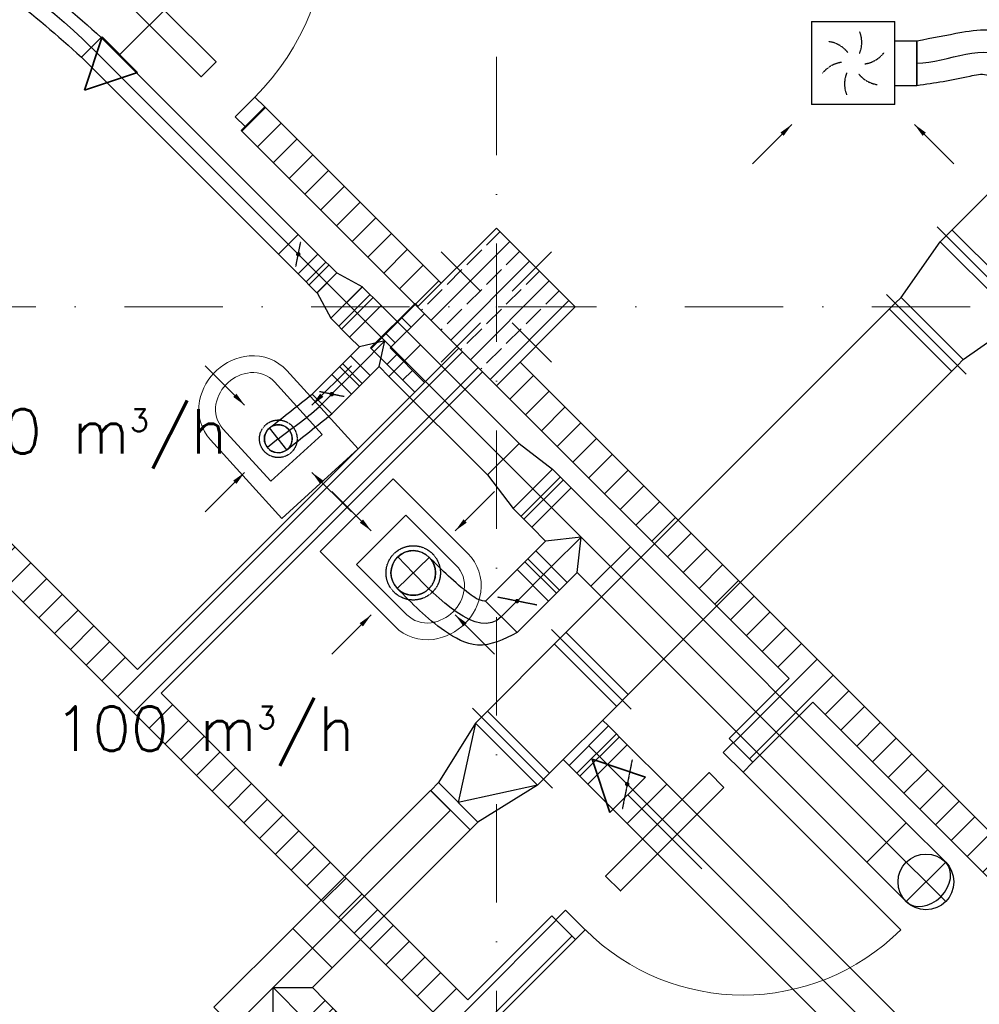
# Model space of a CAD drawing. Header units: millimetres. Extents: x -4612887 to -4536833, y -5457376 to -5415716.
# Tile 119 of 144: x -4588786 to -4585343, y -5427416 to -5423883. Entities that reach past the tile are written whole.
import ezdxf

# ---------------------------------------------------------------- set-up
doc = ezdxf.new("R2010")
doc.units = ezdxf.units.MM
doc.header["$MEASUREMENT"] = 0
doc.linetypes.add('DASHED', pattern=[0.75, 0.5, -0.25])
doc.linetypes.add('Kropki i Kreski', pattern=[670.277762, 352.777767, -176.388884, 0, -141.111112])
doc.layers.get('0').update_dxf_attribs({"color": 8, "lineweight": 18})
for name, color, linetype, lineweight in [('FLUID-N3', 7, 'Continuous', 30), ('FLUID-W3', 7, 'Continuous', 30), ('FLUID-W3-160-ARRGR', 7, 'Continuous', 25), ('FLUID-WT2', 7, 'Continuous', 30), ('FLUID-WT2-160-ARRGR', 7, 'Continuous', 25), ('is_wnt_kratki_kontaktowe', 160, 'Continuous', 35), ('Osie', 8, 'Continuous', 18), ('Slupy', 8, 'Continuous', 18), ('TECHNOLOGIA', 8, 'Continuous', 18), ('Ściany obudowa', 8, 'Continuous', 18), ('Ściany wewnętrzne', 7, 'Continuous', 18)]:
    doc.layers.add(name, color=color, linetype=linetype, lineweight=lineweight)
for name, color, linetype in [('FLUID-N3-SYM', 7, 'Continuous'), ('FLUID-W3-SYM', 7, 'Continuous'), ('FLUID-WT2-SYM', 7, 'Continuous')]:
    doc.layers.add(name, color=color, linetype=linetype)
doc.styles.add('FDBES', font='simplex.shx')
doc.linetypes.add('ZIGZAG', pattern='A,0.0001,-0.2,[131,ltypeshp.shx,S=0.2,R=0,X=-0.2,Y=0],-0.4,[131,ltypeshp.shx,S=0.2,R=180,X=0.2,Y=0],-0.2', length=0.8001)
doc.dimstyles.new('FDBES', dxfattribs={"dimscale": 50, "dimtxt": 4, "dimasz": 2.5, "dimexe": 0.8, "dimexo": 2, "dimgap": 1, "dimtad": 1, "dimdsep": 46, "dimtxsty": 'FDBES', "dimcen": 2.5, "dimclrd": 4, "dimclre": 5, "dimadec": 0, "dimazin": 0, "dimtfac": 1, "dimtmove": 0, "dimatfit": 3, "dimfxl": 1, "dimarcsym": 0})
pattern_1 = [(45, (-4559356.9, -5416807.61), (-56.56854, 56.56854), [])]
pattern_2 = [(45, (-4559356.9, -5416807.61), (-56.56854, 56.56854), []), (135, (-4559356.9, -5416807.61), (56.56854, 56.56854), [])]

# ---------------------------------------------------------------- blocks, each defined once
blk = doc.blocks.new('*U724')
at = {"color": 0, "linetype": 'ByBlock', "lineweight": -2}
for p, q in [((-50, 50), (50, 80)), ((-50, -50), (50, -80))]:
    blk.add_line(p, q, dxfattribs=at)
at = {"color": 202, "linetype": 'Continuous', "lineweight": -2}
for p, q in [((50, 80), (50, -80)), ((-50, -50), (-50, 50))]:
    blk.add_line(p, q, dxfattribs=at)
at = {"layer": 'FLUID-WT2-SYM', "color": 7, "linetype": 'Continuous'}
blk.add_line((-50, 0), (50, 0), dxfattribs=at)
blk = doc.blocks.new('*U725')
at = {"color": 202, "linetype": 'Continuous', "lineweight": -2}
for p, q in [((-50, 125), (50, 125)), ((-100, -80), (-100, 80)), ((100, 80), (100, -80))]:
    blk.add_line(p, q, dxfattribs=at)
at = {"color": 0, "linetype": 'ByBlock', "lineweight": -2}
for p, q in [((-50, 125), (-50, 80)), ((50, 80), (50, 125)), ((-50, 80), (-100, 80)), ((100, 80), (50, 80)), ((100, -80), (-100, -80))]:
    blk.add_line(p, q, dxfattribs=at)
at = {"color": 7, "linetype": 'Continuous'}
for p, q in [((-50, 80), (0, 0)), ((0, 0), (50, 80))]:
    blk.add_line(p, q, dxfattribs=at)
at = {"layer": 'FLUID-WT2-SYM', "color": 7, "linetype": 'Continuous'}
for p, q in [((0, 0), (0, 125)), ((-100, 0), (100, 0))]:
    blk.add_line(p, q, dxfattribs=at)
blk = doc.blocks.new('*U726')
at = {"color": 202, "linetype": 'Continuous', "lineweight": -2}
for p, q in [((-47.5, -80), (-47.5, 80)), ((47.5, 80), (47.5, -80))]:
    blk.add_line(p, q, dxfattribs=at)
at = {"color": 0, "linetype": 'ByBlock', "lineweight": -2}
for p, q in [((-47.5, 80), (47.5, 80)), ((-47.5, -80), (47.5, -80))]:
    blk.add_line(p, q, dxfattribs=at)
at = {"color": 7, "linetype": 'Continuous'}
for p, q in [((-7.5, 80), (-7.5, -80)), ((7.5, 80), (7.5, -80))]:
    blk.add_line(p, q, dxfattribs=at)
at = {"layer": 'FLUID-WT2-SYM', "color": 7, "linetype": 'Continuous'}
blk.add_line((-47.5, 0), (47.5, 0), dxfattribs=at)
blk = doc.blocks.new('*U727')
at = {"color": 202, "linetype": 'Continuous', "lineweight": -2}
for p, q in [((-250, -80), (-250, 80)), ((250, 80), (250, -80))]:
    blk.add_line(p, q, dxfattribs=at)
at = {"color": 0, "linetype": 'ByBlock', "lineweight": -2}
for p, q in [((-250, 80), (250, 80)), ((-250, -80), (250, -80))]:
    blk.add_line(p, q, dxfattribs=at)
at = {"layer": 'FLUID-WT2-SYM', "color": 7, "linetype": 'Continuous'}
blk.add_line((-250, 0), (250, 0), dxfattribs=at)
blk = doc.blocks.new('*U728')
at = {"color": 202, "linetype": 'Continuous', "lineweight": -2}
for p, q in [((-50, -50), (-50, 50)), ((50, 50), (50, -50))]:
    blk.add_line(p, q, dxfattribs=at)
at = {"color": 0, "linetype": 'ByBlock', "lineweight": -2}
for p, q in [((-50, 50), (50, 50)), ((-50, -50), (50, -50))]:
    blk.add_line(p, q, dxfattribs=at)
at = {"color": 7, "linetype": 'DASHED'}
blk.add_line((-25, 37.5), (25, -37.5), dxfattribs=at)
at = {"color": 7, "linetype": 'Continuous'}
blk.add_lwpolyline([(-4, 0, 8, 8, 1), (4, 0, 8, 8, 1)], format="xyseb", close=True, dxfattribs=at)
at = {"layer": 'FLUID-WT2-SYM', "color": 7, "linetype": 'Continuous'}
blk.add_line((-50, 0), (50, 0), dxfattribs=at)
blk = doc.blocks.new('*U729')
at = {"color": 202, "linetype": 'Continuous', "lineweight": -2}
for p, q in [((-47.5, -50), (-47.5, 50)), ((47.5, 50), (47.5, -50))]:
    blk.add_line(p, q, dxfattribs=at)
at = {"color": 0, "linetype": 'ByBlock', "lineweight": -2}
for p, q in [((-47.5, 50), (47.5, 50)), ((-47.5, -50), (47.5, -50))]:
    blk.add_line(p, q, dxfattribs=at)
at = {"color": 7, "linetype": 'Continuous'}
for p, q in [((-7.5, 50), (-7.5, -50)), ((7.5, 50), (7.5, -50))]:
    blk.add_line(p, q, dxfattribs=at)
at = {"layer": 'FLUID-WT2-SYM', "color": 7, "linetype": 'Continuous'}
blk.add_line((-47.5, 0), (47.5, 0), dxfattribs=at)
blk = doc.blocks.new('*U730')
at = {"color": 7, "linetype": 'DASHED'}
blk.add_circle((0, 0), 67.5, dxfattribs=at)
at = {"color": 0, "linetype": 'ByBlock', "lineweight": -2}
blk.add_circle((0, 0), 50, dxfattribs=at)
blk = doc.blocks.new('*U731')
at = {"color": 202, "linetype": 'Continuous', "lineweight": -2}
for p, q in [((-80, 150), (80, 150)), ((-150, -100), (-150, 100)), ((150, 100), (150, -100))]:
    blk.add_line(p, q, dxfattribs=at)
at = {"color": 0, "linetype": 'ByBlock', "lineweight": -2}
for p, q in [((-80, 150), (-80, 100)), ((80, 100), (80, 150)), ((-80, 100), (-150, 100)), ((150, 100), (80, 100)), ((150, -100), (-150, -100))]:
    blk.add_line(p, q, dxfattribs=at)
at = {"color": 7, "linetype": 'Continuous'}
for p, q in [((-80, 100), (0, 0)), ((0, 0), (80, 100))]:
    blk.add_line(p, q, dxfattribs=at)
at = {"layer": 'FLUID-WT2-SYM', "color": 7, "linetype": 'Continuous'}
for p, q in [((0, 0), (0, 150)), ((-150, 0), (150, 0))]:
    blk.add_line(p, q, dxfattribs=at)
blk = doc.blocks.new('*U732')
at = {"color": 7, "linetype": 'DASHED'}
blk.add_circle((0, 0), 97.5, dxfattribs=at)
at = {"color": 0, "linetype": 'ByBlock', "lineweight": -2}
blk.add_circle((0, 0), 80, dxfattribs=at)
blk = doc.blocks.new('*U733')
at = {"color": 202, "linetype": 'Continuous', "lineweight": -2}
for p, q in [((-80, -80), (-80, 80)), ((80, 80), (80, -80))]:
    blk.add_line(p, q, dxfattribs=at)
at = {"color": 0, "linetype": 'ByBlock', "lineweight": -2}
for p, q in [((-80, 80), (80, 80)), ((-80, -80), (80, -80))]:
    blk.add_line(p, q, dxfattribs=at)
at = {"color": 7, "linetype": 'DASHED'}
blk.add_line((-40, 60), (40, -60), dxfattribs=at)
at = {"color": 7, "linetype": 'Continuous'}
blk.add_lwpolyline([(-4, 0, 8, 8, 1), (4, 0, 8, 8, 1)], format="xyseb", close=True, dxfattribs=at)
at = {"layer": 'FLUID-WT2-SYM', "color": 7, "linetype": 'Continuous'}
blk.add_line((-80, 0), (80, 0), dxfattribs=at)
blk = doc.blocks.new('*U734')
at = {"color": 202, "linetype": 'Continuous', "lineweight": -2}
for p, q in [((-47.5, -80), (-47.5, 80)), ((47.5, 80), (47.5, -80))]:
    blk.add_line(p, q, dxfattribs=at)
at = {"color": 0, "linetype": 'ByBlock', "lineweight": -2}
for p, q in [((-47.5, 80), (47.5, 80)), ((-47.5, -80), (47.5, -80))]:
    blk.add_line(p, q, dxfattribs=at)
at = {"color": 7, "linetype": 'Continuous'}
for p, q in [((-7.5, 80), (-7.5, -80)), ((7.5, 80), (7.5, -80))]:
    blk.add_line(p, q, dxfattribs=at)
at = {"layer": 'FLUID-WT2-SYM', "color": 7, "linetype": 'Continuous'}
blk.add_line((-47.5, 0), (47.5, 0), dxfattribs=at)
blk = doc.blocks.new('*U735')
at = {"color": 0, "linetype": 'ByBlock', "lineweight": -2}
for p, q in [((-75, 80), (75, 100)), ((-75, -80), (75, -100))]:
    blk.add_line(p, q, dxfattribs=at)
at = {"color": 202, "linetype": 'Continuous', "lineweight": -2}
for p, q in [((-75, -80), (-75, 80)), ((75, 100), (75, -100))]:
    blk.add_line(p, q, dxfattribs=at)
at = {"layer": 'FLUID-WT2-SYM', "color": 7, "linetype": 'Continuous'}
blk.add_line((-75, 0), (75, 0), dxfattribs=at)
blk = doc.blocks.new('*U736')
at = {"color": 202, "linetype": 'Continuous', "lineweight": -2}
for p, q in [((-47.5, -100), (-47.5, 100)), ((47.5, 100), (47.5, -100))]:
    blk.add_line(p, q, dxfattribs=at)
at = {"color": 0, "linetype": 'ByBlock', "lineweight": -2}
for p, q in [((-47.5, 100), (47.5, 100)), ((-47.5, -100), (47.5, -100))]:
    blk.add_line(p, q, dxfattribs=at)
at = {"color": 7, "linetype": 'Continuous'}
for p, q in [((-7.5, 100), (-7.5, -100)), ((7.5, 100), (7.5, -100))]:
    blk.add_line(p, q, dxfattribs=at)
at = {"layer": 'FLUID-WT2-SYM', "color": 7, "linetype": 'Continuous'}
blk.add_line((-47.5, 0), (47.5, 0), dxfattribs=at)
blk = doc.blocks.new('*U737')
at = {"color": 202, "linetype": 'Continuous', "lineweight": -2}
for p, q in [((-700, -100), (-700, 100)), ((700, 100), (700, -100))]:
    blk.add_line(p, q, dxfattribs=at)
at = {"color": 0, "linetype": 'ByBlock', "lineweight": -2}
for p, q in [((-700, 100), (700, 100)), ((-700, -100), (700, -100))]:
    blk.add_line(p, q, dxfattribs=at)
at = {"layer": 'FLUID-WT2-SYM', "color": 7, "linetype": 'Continuous'}
blk.add_line((-700, 0), (700, 0), dxfattribs=at)
blk = doc.blocks.new('*U738')
at = {"color": 202, "linetype": 'Continuous', "lineweight": -2}
blk.add_line((-150, -100), (-150, 100), dxfattribs=at)
at = {"color": 0, "linetype": 'ByBlock', "lineweight": -2}
for p, q in [((50, 100), (-150, 100)), ((50, -100), (-150, -100))]:
    blk.add_line(p, q, dxfattribs=at)
blk.add_circle((50, 0), 100, dxfattribs=at)
at = {"color": 7, "linetype": 'Continuous'}
blk.add_ellipse((50, 0), major_axis=(0, 100), ratio=0.75, start_param=3.141593, end_param=6.283185, dxfattribs=at)
at = {"layer": 'FLUID-WT2-SYM', "color": 7, "linetype": 'Continuous'}
for p, q in [((50, -100), (50, 100)), ((-150, 0), (150, 0))]:
    blk.add_line(p, q, dxfattribs=at)
blk = doc.blocks.new('*U739')
at = {"color": 202, "linetype": 'Continuous', "lineweight": -2}
blk.add_line((-35.4, 35.4), (35.4, -35.4), dxfattribs=at)
at = {"color": 0, "lineweight": -2}
blk.add_arc((-156.5, -124.7), 50, 128.5487, 308.5487, dxfattribs=at)
at = {"color": 7, "linetype": 'DASHED', "lineweight": -2}
blk.add_arc((-156.5, -124.7), 50, 308.5487, 128.5487, dxfattribs=at)
at = {"color": 202, "linetype": 'ZIGZAG', "lineweight": -2, "ltscale": 50}
for points in [[(-187.7, -85.6), (-35.4, 35.4)], [(-125.4, -163.8), (35.4, -35.4)]]:
    blk.add_spline(points, degree=3, dxfattribs=at)
at = {"layer": 'FLUID-WT2-SYM', "color": 7, "linetype": 'Continuous'}
for p, q in [((-125.4, -163.8), (-187.7, -85.6)), ((-156.5, -124.7), (-195.6, -155.9))]:
    blk.add_line(p, q, dxfattribs=at)
at = {"layer": 'FLUID-WT2-SYM', "color": 7, "linetype": 'Continuous', "start_tangent": (0.782078, 0.62318), "end_tangent": (0.707107, 0.707107)}
blk.add_spline([(-156.5, -124.7), (0, 0)], degree=3, dxfattribs=at)
blk = doc.blocks.new('*U600')
at = {"color": 0, "linetype": 'ByBlock', "lineweight": -2}
for p, q in [((-149, -149), (-149, 149)), ((149, 149), (-149, 149)), ((149, 149), (149, -149)), ((-149, -149), (149, -149)), ((-80, -149), (-80, -229)), ((80, -149), (80, -229))]:
    blk.add_line(p, q, dxfattribs=at)
at = {"color": 22, "linetype": 'Continuous', "lineweight": -2}
blk.add_line((80, -229), (-80, -229), dxfattribs=at)
at = {"color": 7, "linetype": 'DASHED'}
for centre, start, end in [((-101.8, 27.3), 8.1986, 51.8014), ((-27.3, 101.8), 308.1986, 351.8014), ((-74.5, -74.5), 68.1986, 111.8014), ((27.3, -101.8), 128.1986, 171.8014), ((74.5, 74.5), 248.1986, 291.8014), ((101.8, -27.3), 188.1986, 231.8014)]:
    blk.add_arc(centre, 105.4, start, end, dxfattribs=at)
blk = doc.blocks.new('*U525')
at = {"color": 22, "linetype": 'Continuous', "lineweight": -2}
for p, q in [((-350, -100), (-350, 100)), ((350, 100), (350, -100))]:
    blk.add_line(p, q, dxfattribs=at)
at = {"color": 0, "linetype": 'ByBlock', "lineweight": -2}
for p, q in [((-350, 100), (350, 100)), ((-350, -100), (350, -100))]:
    blk.add_line(p, q, dxfattribs=at)
at = {"layer": 'FLUID-W3-SYM', "color": 7, "linetype": 'Continuous'}
blk.add_line((-350, 0), (350, 0), dxfattribs=at)
blk = doc.blocks.new('*U520')
at = {"color": 22, "linetype": 'Continuous', "lineweight": -2}
for p, q in [((-100, 165), (100, 165)), ((-200, -100), (-200, 100)), ((200, 100), (200, -100))]:
    blk.add_line(p, q, dxfattribs=at)
at = {"color": 0, "linetype": 'ByBlock', "lineweight": -2}
for p, q in [((-100, 100), (-100, 165)), ((100, 165), (100, 100)), ((-200, 100), (-100, 100)), ((100, 100), (200, 100)), ((-200, -100), (200, -100))]:
    blk.add_line(p, q, dxfattribs=at)
at = {"color": 7, "linetype": 'Continuous'}
for p, q in [((0, 0), (-100, 100)), ((100, 100), (0, 0))]:
    blk.add_line(p, q, dxfattribs=at)
at = {"layer": 'FLUID-W3-SYM', "color": 7, "linetype": 'Continuous'}
for p, q in [((0, 0), (0, 165)), ((-200, 0), (200, 0))]:
    blk.add_line(p, q, dxfattribs=at)
blk = doc.blocks.new('*U521')
at = {"color": 22, "linetype": 'Continuous', "lineweight": -2}
for p, q in [((-47.5, -100), (-47.5, 100)), ((47.5, 100), (47.5, -100))]:
    blk.add_line(p, q, dxfattribs=at)
at = {"color": 0, "linetype": 'ByBlock', "lineweight": -2}
for p, q in [((-47.5, 100), (47.5, 100)), ((-47.5, -100), (47.5, -100))]:
    blk.add_line(p, q, dxfattribs=at)
at = {"color": 7, "linetype": 'Continuous'}
for p, q in [((-7.5, 100), (-7.5, -100)), ((7.5, 100), (7.5, -100))]:
    blk.add_line(p, q, dxfattribs=at)
at = {"layer": 'FLUID-W3-SYM', "color": 7, "linetype": 'Continuous'}
blk.add_line((-47.5, 0), (47.5, 0), dxfattribs=at)
blk = doc.blocks.new('*U526')
at = {"color": 22, "linetype": 'Continuous', "lineweight": -2}
for p, q in [((-157.5, -202.5), (-157.5, 202.5)), ((157.5, 100), (157.5, -100))]:
    blk.add_line(p, q, dxfattribs=at)
at = {"color": 0, "linetype": 'ByBlock', "lineweight": -2}
for p, q in [((-157.5, 157.5), (-127.5, 157.5)), ((-127.5, 157.5), (117.5, 100)), ((117.5, 100), (157.5, 100)), ((-127.5, -157.5), (117.5, -100)), ((117.5, -100), (157.5, -100)), ((-157.5, -157.5), (-127.5, -157.5))]:
    blk.add_line(p, q, dxfattribs=at)
at = {"color": 7, "linetype": 'Continuous'}
for p, q in [((-127.5, -157.5), (-127.5, 157.5)), ((-127.5, 157.5), (117.5, 0)), ((117.5, 100), (117.5, -100)), ((-127.5, -157.5), (117.5, 0))]:
    blk.add_line(p, q, dxfattribs=at)
blk = doc.blocks.new('*U527')
at = {"color": 22, "linetype": 'Continuous', "lineweight": -2}
for p, q in [((-200, -202.5), (-200, 202.5)), ((200, 202.5), (200, -202.5)), ((100, -187.5), (-100, -187.5))]:
    blk.add_line(p, q, dxfattribs=at)
at = {"color": 0, "linetype": 'ByBlock', "lineweight": -2}
for p, q in [((-200, 157.5), (200, 157.5)), ((-200, -157.5), (200, -157.5)), ((-100, -187.5), (-100, -157.5)), ((100, -157.5), (100, -187.5))]:
    blk.add_line(p, q, dxfattribs=at)
at = {"color": 7, "linetype": 'Continuous'}
for p, q in [((-170, -157.5), (-170, 157.5)), ((170, 157.5), (170, -157.5))]:
    blk.add_line(p, q, dxfattribs=at)
blk = doc.blocks.new('*U529')
at = {"color": 22, "linetype": 'Continuous', "lineweight": -2}
for p, q in [((-100, -100), (-100, 100)), ((100, 100), (100, -100))]:
    blk.add_line(p, q, dxfattribs=at)
at = {"color": 0, "linetype": 'ByBlock', "lineweight": -2}
for p, q in [((-100, 100), (100, 100)), ((-100, -100), (100, -100))]:
    blk.add_line(p, q, dxfattribs=at)
at = {"color": 7, "linetype": 'DASHED'}
blk.add_line((-50, 75), (50, -75), dxfattribs=at)
at = {"color": 7, "linetype": 'Continuous'}
blk.add_lwpolyline([(-4, 0, 8, 8, 1), (4, 0, 8, 8, 1)], format="xyseb", close=True, dxfattribs=at)
at = {"layer": 'FLUID-W3-SYM', "color": 7, "linetype": 'Continuous'}
blk.add_line((-100, 0), (100, 0), dxfattribs=at)
blk = doc.blocks.new('*U528')
at = {"color": 22, "linetype": 'Continuous', "lineweight": -2}
for p, q in [((-47.5, -100), (-47.5, 100)), ((47.5, 100), (47.5, -100))]:
    blk.add_line(p, q, dxfattribs=at)
at = {"color": 0, "linetype": 'ByBlock', "lineweight": -2}
for p, q in [((-47.5, 100), (47.5, 100)), ((-47.5, -100), (47.5, -100))]:
    blk.add_line(p, q, dxfattribs=at)
at = {"color": 7, "linetype": 'Continuous'}
for p, q in [((-7.5, 100), (-7.5, -100)), ((7.5, 100), (7.5, -100))]:
    blk.add_line(p, q, dxfattribs=at)
at = {"layer": 'FLUID-W3-SYM', "color": 7, "linetype": 'Continuous'}
blk.add_line((-47.5, 0), (47.5, 0), dxfattribs=at)
blk = doc.blocks.new('*U530')
at = {"color": 22, "linetype": 'Continuous', "lineweight": -2}
blk.add_line((-2450, -100), (-2450, 100), dxfattribs=at)
at = {"color": 0, "linetype": 'ByBlock', "lineweight": -2}
for p, q in [((-2450, 100), (2450, 100)), ((-2450, -100), (2450, -100))]:
    blk.add_line(p, q, dxfattribs=at)
at = {"layer": 'FLUID-W3-SYM', "color": 7, "linetype": 'Continuous'}
blk.add_line((-2450, 0), (2450, 0), dxfattribs=at)
blk = doc.blocks.new('*U541')
at = {"color": 22, "linetype": 'Continuous', "lineweight": -2}
for p, q in [((-850, -202.5), (-850, 202.5)), ((850, 202.5), (850, -202.5))]:
    blk.add_line(p, q, dxfattribs=at)
at = {"color": 0, "linetype": 'ByBlock', "lineweight": -2}
for p, q in [((-850, 157.5), (850, 157.5)), ((-850, -157.5), (850, -157.5))]:
    blk.add_line(p, q, dxfattribs=at)
at = {"color": 7, "linetype": 'Continuous'}
for p, q in [((-820, -157.5), (-820, 157.5)), ((820, 157.5), (820, -157.5))]:
    blk.add_line(p, q, dxfattribs=at)
blk = doc.blocks.new('*U542')
at = {"color": 22, "linetype": 'Continuous', "lineweight": -2}
for p, q in [((150, 245), (150, -245)), ((-150, -202.5), (-150, 202.5))]:
    blk.add_line(p, q, dxfattribs=at)
at = {"color": 0, "linetype": 'ByBlock', "lineweight": -2}
for p, q in [((-120, 157.5), (120, 200)), ((120, 200), (150, 200)), ((-120, 157.5), (-150, 157.5)), ((-120, -157.5), (-150, -157.5)), ((-120, -157.5), (120, -200)), ((120, -200), (150, -200))]:
    blk.add_line(p, q, dxfattribs=at)
at = {"color": 7, "linetype": 'Continuous'}
for p, q in [((120, 200), (120, -200)), ((-120, -157.5), (-120, 157.5))]:
    blk.add_line(p, q, dxfattribs=at)
blk = doc.blocks.new('*U543')
at = {"color": 22, "linetype": 'Continuous', "lineweight": -2}
for p, q in [((-200, -245), (-200, 245)), ((200, 245), (200, -245)), ((80, -230), (-80, -230))]:
    blk.add_line(p, q, dxfattribs=at)
at = {"color": 0, "linetype": 'ByBlock', "lineweight": -2}
for p, q in [((-200, 200), (200, 200)), ((-200, -200), (200, -200)), ((-80, -230), (-80, -200)), ((80, -200), (80, -230))]:
    blk.add_line(p, q, dxfattribs=at)
at = {"color": 7, "linetype": 'Continuous'}
for p, q in [((-170, -200), (-170, 200)), ((170, 200), (170, -200))]:
    blk.add_line(p, q, dxfattribs=at)
blk = doc.blocks.new('*U740')
at = {"color": 202, "linetype": 'Continuous', "lineweight": -2}
blk.add_line((259.3, -101.3), (372.5, -214.4), dxfattribs=at)
at = {"color": 0, "linetype": 'ByBlock', "lineweight": -2}
blk.add_arc((0, 0), 80, 43.9848, 223.9848, dxfattribs=at)
at = {"color": 7, "linetype": 'DASHED', "lineweight": -2}
blk.add_arc((0, 0), 80, 223.9848, 43.9848, dxfattribs=at)
at = {"color": 202, "linetype": 'ZIGZAG', "lineweight": -2, "ltscale": 50}
for points in [[(259.3, -101.3), (255.4, -101.2), (202.1, -75.5), (57.6, 55.6)], [(372.5, -214.4), (230.5, -259.2), (112.7, -208.3), (-57.6, -55.6)]]:
    blk.add_spline(points, degree=3, dxfattribs=at)
at = {"layer": 'FLUID-WT2-SYM', "color": 7, "linetype": 'Continuous'}
for p, q in [((57.6, 55.6), (-57.6, -55.6)), ((0, 0), (-55.6, 57.6))]:
    blk.add_line(p, q, dxfattribs=at)
at = {"layer": 'FLUID-WT2-SYM', "color": 7, "linetype": 'Continuous', "start_tangent": (-0.707107, -0.707107), "end_tangent": (-0.694468, 0.719524)}
blk.add_spline([(315.9, -157.8), (0, 0)], degree=3, dxfattribs=at)
blk = doc.blocks.new('*U601')
at = {"color": 22, "linetype": 'Continuous', "lineweight": -2}
for p, q in [((-327, -86.2), (-327, 73.8)), ((56.6, 56.6), (-56.6, -56.6))]:
    blk.add_line(p, q, dxfattribs=at)
at = {"color": 22, "linetype": 'ZIGZAG', "lineweight": -2, "ltscale": 50}
for points in [[(-327, 73.8), (-166.6, 104.4), (-58.9, 111), (56.6, 56.6)], [(-327, -86.2), (-136.5, -52.8), (-77.6, -47.9), (-56.6, -56.6)]]:
    blk.add_spline(points, degree=3, dxfattribs=at)
at = {"layer": 'FLUID-W3-SYM', "color": 7, "linetype": 'Continuous', "start_tangent": (1, 0), "end_tangent": (0.707107, -0.707107)}
blk.add_spline([(-327, -6.2), (0, 0)], degree=3, dxfattribs=at)
blk = doc.blocks.new('*U257')
at = {"color": 134, "linetype": 'Continuous', "lineweight": -2}
for p, q in [((-1800, -100), (-1800, 100)), ((1800, 100), (1800, -100))]:
    blk.add_line(p, q, dxfattribs=at)
at = {"color": 0, "linetype": 'ByBlock', "lineweight": -2}
for p, q in [((-1800, 100), (1800, 100)), ((-1800, -100), (1800, -100))]:
    blk.add_line(p, q, dxfattribs=at)
at = {"layer": 'FLUID-N3-SYM', "color": 7, "linetype": 'Continuous'}
blk.add_line((-1800, 0), (1800, 0), dxfattribs=at)
blk = doc.blocks.new('*U741')
at = {"color": 202, "linetype": 'Continuous', "lineweight": -2}
for p, q in [((-50, -50), (-50, 50)), ((50, 50), (50, -50))]:
    blk.add_line(p, q, dxfattribs=at)
at = {"color": 0, "linetype": 'ByBlock', "lineweight": -2}
for p, q in [((-50, 50), (50, 50)), ((-50, -50), (50, -50))]:
    blk.add_line(p, q, dxfattribs=at)
at = {"color": 7, "linetype": 'DASHED'}
blk.add_line((-25, 37.5), (25, -37.5), dxfattribs=at)
at = {"color": 7, "linetype": 'Continuous'}
blk.add_lwpolyline([(-4, 0, 8, 8, 1), (4, 0, 8, 8, 1)], format="xyseb", close=True, dxfattribs=at)
at = {"layer": 'FLUID-WT2-SYM', "color": 7, "linetype": 'Continuous'}
blk.add_line((-50, 0), (50, 0), dxfattribs=at)
blk = doc.blocks.new('*U742')
at = {"color": 202, "linetype": 'Continuous', "lineweight": -2}
for p, q in [((-47.5, -50), (-47.5, 50)), ((47.5, 50), (47.5, -50))]:
    blk.add_line(p, q, dxfattribs=at)
at = {"color": 0, "linetype": 'ByBlock', "lineweight": -2}
for p, q in [((-47.5, 50), (47.5, 50)), ((-47.5, -50), (47.5, -50))]:
    blk.add_line(p, q, dxfattribs=at)
at = {"color": 7, "linetype": 'Continuous'}
for p, q in [((-7.5, 50), (-7.5, -50)), ((7.5, 50), (7.5, -50))]:
    blk.add_line(p, q, dxfattribs=at)
at = {"layer": 'FLUID-WT2-SYM', "color": 7, "linetype": 'Continuous'}
blk.add_line((-47.5, 0), (47.5, 0), dxfattribs=at)
blk = doc.blocks.new('*U743')
at = {"color": 202, "linetype": 'Continuous', "lineweight": -2}
for p, q in [((-500, -50), (-500, 50)), ((500, 50), (500, -50))]:
    blk.add_line(p, q, dxfattribs=at)
at = {"color": 0, "linetype": 'ByBlock', "lineweight": -2}
for p, q in [((-500, 50), (500, 50)), ((-500, -50), (500, -50))]:
    blk.add_line(p, q, dxfattribs=at)
at = {"layer": 'FLUID-WT2-SYM', "color": 7, "linetype": 'Continuous'}
blk.add_line((-500, 0), (500, 0), dxfattribs=at)
blk = doc.blocks.new('*U744')
at = {"color": 202, "linetype": 'Continuous', "lineweight": -2}
blk.add_line((35.4, 35.4), (-35.4, -35.4), dxfattribs=at)
at = {"color": 0, "lineweight": -2}
blk.add_arc((-1180.5, 783), 50, 56.4459, 236.4459, dxfattribs=at)
at = {"color": 7, "linetype": 'DASHED', "lineweight": -2}
blk.add_arc((-1180.5, 783), 50, 236.4459, 56.4459, dxfattribs=at)
at = {"color": 202, "linetype": 'ZIGZAG', "lineweight": -2, "ltscale": 50}
for points in [[(-1152.9, 824.6), (-542.3, 461.8), (-240.8, 267.1), (35.4, 35.4)], [(-1208.1, 741.3), (-593.4, 375.8), (-299.1, 185.9), (-35.4, -35.4)]]:
    blk.add_spline(points, degree=3, dxfattribs=at)
at = {"layer": 'FLUID-WT2-SYM', "color": 7, "linetype": 'Continuous'}
for p, q in [((-1208.1, 741.3), (-1152.9, 824.6)), ((-1180.5, 783), (-1222.2, 810.6))]:
    blk.add_line(p, q, dxfattribs=at)
at = {"layer": 'FLUID-WT2-SYM', "color": 7, "linetype": 'Continuous', "start_tangent": (0.833364, -0.552724), "end_tangent": (0.707107, -0.707107)}
blk.add_spline([(-1180.5, 783), (0, 0)], degree=3, dxfattribs=at)
blk = doc.blocks.new('6')
at = {"layer": 'is_wnt_kratki_kontaktowe'}
for p, q in [((-12.52, 6), (-24.52, 0)), ((-12.52, 6), (-12.52, -6)), ((12.52, 0), (-12.52, 0)), ((-24.52, 0), (-12.52, -6))]:
    blk.add_line(p, q, dxfattribs=at)
blk.add_lwpolyline([(2.5, 17.5), (2.5, -17.5), (-2.5, -17.5), (-2.5, 17.5)], close=True, dxfattribs=at)

msp = doc.modelspace()

# ---------------------------------------------------------------- hatches: boundary and pattern name
at = {"layer": 'Slupy', "linetype": 'Continuous'}
h = msp.add_hatch(dxfattribs=at)
h.set_pattern_fill('BETON_ZBROJONY', color=8, style=0, pattern_type=2)
h.set_pattern_definition([(45, (-4559356.9, -5416807.61), (-70.71068, 70.71068), []), (45, (-4559392.25, -5416772.26), (-70.71068, 70.71068), [75, -25])])
h.paths.add_polyline_path([(-4587075.7, -5425196.9), (-4586792.8, -5424914.1), (-4587075.7, -5424631.3), (-4587358.5, -5424914.1)])
at = {"layer": 'Ściany obudowa', "linetype": 'Continuous'}
h = msp.add_hatch(dxfattribs=at)
h.set_pattern_fill('BLOCZKI_BETONOWE', color=8, style=0, pattern_type=2)
h.set_pattern_definition(pattern_2)
h.paths.add_polyline_path([(-4587527.6, -5425061.3), (-4587456.9, -5425061.3), (-4587334.1, -5424938.5), (-4587369.5, -5424903.2)])
h = msp.add_hatch(dxfattribs=at)
h.set_pattern_fill('BLOCZKI_BETONOWE', color=8, style=0, pattern_type=2)
h.set_pattern_definition(pattern_2)
h.paths.add_polyline_path([(-4587369.5, -5424903.2), (-4587358.5, -5424914.1), (-4587356.6, -5424912.2), (-4587367.5, -5424901.3)])
h = msp.add_hatch(dxfattribs=at)
h.set_pattern_fill('BLOCZKI_BETONOWE', color=8, style=0, pattern_type=2)
h.set_pattern_definition(pattern_2)
h.paths.add_polyline_path([(-4587527.6, -5425061.3), (-4587368.6, -5425220.3), (-4587333.2, -5425185), (-4587456.9, -5425061.3)])
at = {"layer": 'Ściany wewnętrzne', "linetype": 'Continuous'}
h = msp.add_hatch(dxfattribs=at)
h.set_pattern_fill('BLOCZKI_CERAMICZNE', color=8, style=0, pattern_type=2)
h.set_pattern_definition(pattern_1)
h.paths.add_polyline_path([(-4590946.7, -5423800.4), (-4585897.8, -5428849.3), (-4585812.9, -5428764.5), (-4590861.9, -5423715.6)])
h = msp.add_hatch(dxfattribs=at)
h.set_pattern_fill('BLOCZKI_CERAMICZNE', color=8, style=0, pattern_type=2)
h.set_pattern_definition(pattern_1)
h.paths.add_polyline_path([(-4587991.7, -5424280.9), (-4587358.5, -5424914.1), (-4587273.7, -5424829.2), (-4587906.9, -5424196.1), (-4587977.6, -5424266.8)])
h = msp.add_hatch(dxfattribs=at)
h.set_pattern_fill('BLOCZKI_CERAMICZNE', color=8, style=0, pattern_type=2)
h.set_pattern_definition(pattern_1)
h.paths.add_polyline_path([(-4588362.9, -5426214.6), (-4588278, -5426299.4), (-4587125.6, -5425147), (-4587210.5, -5425062.2)])
h = msp.add_hatch(dxfattribs=at)
h.set_pattern_fill('BLOCZKI_CERAMICZNE', color=8, style=0, pattern_type=2)
h.set_pattern_definition(pattern_1)
h.paths.add_polyline_path([(-4584660.5, -5427612.1), (-4584575.7, -5427527.2), (-4586990.8, -5425112.1), (-4587075.7, -5425196.9)])
h = msp.add_hatch(dxfattribs=at)
h.set_pattern_fill('BLOCZKI_CERAMICZNE', color=8, style=0, pattern_type=2)
h.set_pattern_definition(pattern_1)
h.paths.add_polyline_path([(-4586025.2, -5426247.5), (-4586240.4, -5426462.8), (-4586226.3, -5426476.9), (-4586155.6, -5426547.6), (-4585940.3, -5426332.3)])
h = msp.add_hatch(dxfattribs=at)
h.set_pattern_fill('BLOCZKI_CERAMICZNE', color=8, style=0, pattern_type=2)
h.set_pattern_definition(pattern_1)
h.paths.add_polyline_path([(-4586876.8, -5427099.1), (-4587177.6, -5427399.9), (-4587092.7, -5427484.7), (-4586792, -5427184), (-4586862.7, -5427113.3)])

# ---------------------------------------------------------------- linework, layer by layer
at = {"layer": 'Osie', "color": 8, "linetype": 'Kropki i Kreski'}
for p, q in [((-4587075.7, -5455206.5), (-4587075.7, -5416506)), ((-4551857, -5424914.1), (-4607179.5, -5424914.1))]:
    msp.add_line(p, q, dxfattribs=at)
at = {"layer": 'Slupy', "color": 8, "linetype": 'Continuous'}
for p, q in [((-4587132.3, -5424857.5), (-4587273.7, -5424716.1)), ((-4587019.1, -5424857.5), (-4586877.7, -5424716.1)), ((-4587132.3, -5424970.7), (-4587273.7, -5425112.1)), ((-4587019.1, -5424970.7), (-4586877.7, -5425112.1))]:
    msp.add_line(p, q, dxfattribs=at)
at = {"layer": 'Slupy', "color": 8, "linetype": 'Continuous', "flags": 128}
msp.add_lwpolyline([(-4587075.7, -5425196.9), (-4586792.8, -5424914.1), (-4587075.7, -5424631.3), (-4587358.5, -5424914.1)], close=True, dxfattribs=at)
at = {"layer": 'Slupy', "color": 8, "linetype": 'Continuous'}
msp.add_point((-4587075.7, -5424914.1), dxfattribs=at)
at = {"layer": 'TECHNOLOGIA', "color": 8, "linetype": 'Continuous'}
for p, q in [((-4587827.5, -5425142.4), (-4587572, -5425423.7)), ((-4587700.5, -5425371.5), (-4587871.9, -5425182.8)), ((-4588057, -5425350.9), (-4587885.5, -5425539.6)), ((-4587885.5, -5425539.6), (-4587700.5, -5425371.5)), ((-4588101.4, -5425391.2), (-4587845.9, -5425672.5)), ((-4587845.9, -5425672.5), (-4587572, -5425423.7)), ((-4587446.5, -5425530.4), (-4587708.1, -5425792)), ((-4587177.8, -5425799.1), (-4587446.5, -5425530.4)), ((-4587400.5, -5425661.2), (-4587577.3, -5425838)), ((-4587220.2, -5425841.5), (-4587400.5, -5425661.2)), ((-4587439.4, -5426060.7), (-4587708.1, -5425792)), ((-4587577.3, -5425838), (-4587397, -5426018.3))]:
    msp.add_line(p, q, dxfattribs=at)
for centre, radius, start, end in [((-4587944.3, -5425289), 200, 95.3805, 169.1164), ((-4587947.8, -5425251.7), 162.5, 42.2504, 95.3805), ((-4587944.3, -5425289), 140, 95.3805, 169.1203), ((-4587947.8, -5425251.7), 102.5, 42.2504, 95.3805), ((-4587981.1, -5425281.9), 162.5, 169.1203, 222.2504), ((-4587981.1, -5425281.9), 102.5, 169.1203, 222.2504), ((-4587292.7, -5425914), 162.5, 351.8699, 45), ((-4587292.7, -5425914), 102.5, 351.8699, 45), ((-4587329.8, -5425908.7), 140, 278.1301, 351.8699), ((-4587329.8, -5425908.7), 200, 278.1301, 351.866), ((-4587324.5, -5425945.8), 102.5, 225, 278.1301), ((-4587324.5, -5425945.8), 162.5, 225, 278.1301)]:
    msp.add_arc(centre, radius, start, end, dxfattribs=at)
at = {"layer": 'Ściany obudowa', "color": 8, "linetype": 'Continuous', "flags": 128}
for points in [[(-4587367.5, -5424901.3), (-4587527.6, -5425061.3)], [(-4587356.6, -5424912.2), (-4587367.5, -5424901.3)], [(-4587456.9, -5425061.3), (-4587334.1, -5424938.5)], [(-4587527.6, -5425061.3), (-4587368.6, -5425220.3)], [(-4587333.2, -5425185), (-4587456.9, -5425061.3)], [(-4587368.6, -5425220.3), (-4587333.2, -5425185)]]:
    msp.add_lwpolyline(points, dxfattribs=at)
at = {"layer": 'Ściany wewnętrzne', "color": 8, "linetype": 'Continuous'}
for p, q in [((-4588012.9, -5424231.4), (-4587942.2, -5424160.7)), ((-4587942.2, -5424160.7), (-4587906.9, -5424196.1)), ((-4587906.9, -5424196.1), (-4587977.6, -5424266.8)), ((-4587906.9, -5424196.1), (-4587977.6, -5424266.8)), ((-4587906.9, -5424196.1), (-4587977.6, -5424266.8)), ((-4587977.6, -5424266.8), (-4588012.9, -5424231.4)), ((-4587977.6, -5424266.8), (-4587991.7, -5424280.9)), ((-4586261.6, -5426512.2), (-4586226.3, -5426476.9)), ((-4586226.3, -5426476.9), (-4586240.4, -5426462.8)), ((-4586155.6, -5426547.6), (-4586226.3, -5426476.9)), ((-4586226.3, -5426476.9), (-4586155.6, -5426547.6)), ((-4586155.6, -5426547.6), (-4586226.3, -5426476.9)), ((-4586190.9, -5426583), (-4586261.6, -5426512.2)), ((-4586155.6, -5426547.6), (-4586190.9, -5426583)), ((-4586190.9, -5426583), (-4585625.2, -5427148.6)), ((-4586862.7, -5427113.3), (-4586827.3, -5427077.9)), ((-4586827.3, -5427077.9), (-4586756.6, -5427148.6)), ((-4586862.7, -5427113.3), (-4586876.8, -5427099.1)), ((-4586792, -5427184), (-4586862.7, -5427113.3)), ((-4586792, -5427184), (-4586862.7, -5427113.3)), ((-4586792, -5427184), (-4586862.7, -5427113.3)), ((-4586756.6, -5427148.6), (-4586792, -5427184))]:
    msp.add_line(p, q, dxfattribs=at)
at = {"layer": 'Ściany wewnętrzne', "color": 8, "linetype": 'Continuous', "flags": 128}
for points in [[(-4588362.9, -5426214.6), (-4590861.9, -5423715.6)], [(-4590946.7, -5423800.4), (-4585897.8, -5428849.3)], [(-4587273.7, -5424829.2), (-4587906.9, -5424196.1)], [(-4587991.7, -5424280.9), (-4587210.5, -5425062.2)], [(-4587210.5, -5425062.2), (-4588362.9, -5426214.6)], [(-4584575.7, -5427527.2), (-4586990.8, -5425112.1)], [(-4588278, -5426299.4), (-4587125.6, -5425147)], [(-4587125.6, -5425147), (-4586025.2, -5426247.5)], [(-4586025.2, -5426247.5), (-4586240.4, -5426462.8)], [(-4587177.6, -5427399.9), (-4588278, -5426299.4)], [(-4586155.6, -5426547.6), (-4585940.3, -5426332.3)], [(-4585940.3, -5426332.3), (-4584660.5, -5427612.1)], [(-4586876.8, -5427099.1), (-4587177.6, -5427399.9)], [(-4587092.7, -5427484.7), (-4586792, -5427184)]]:
    msp.add_lwpolyline(points, dxfattribs=at)
at = {"layer": 'Ściany wewnętrzne', "color": 8, "linetype": 'Continuous'}
for centre, radius, start, end in [((-4588578.6, -5423524.3), 900, 315, 45), ((-4586190.9, -5426583), 800, 225, 315)]:
    msp.add_arc(centre, radius, start, end, dxfattribs=at)

# ---------------------------------------------------------------- block references
at = {"layer": 'FLUID-N3', "color": 134, "linetype": 'Continuous', "rotation": 225}
msp.add_blockref('*U257', (-4588759.9, -5423518), dxfattribs=at)
at = {"layer": 'FLUID-W3', "color": 22, "linetype": 'Continuous'}
for name, p, rotation in [('*U600', (-4585795.7, -5424039.1), 90), ('*U543', (-4585179.6, -5424658.7), 45), ('*U542', (-4585427.1, -5424906.2), 45), ('*U541', (-4586134.2, -5425613.3), 45), ('*U527', (-4586876.6, -5426355.7), 45), ('*U526', (-4587129.4, -5426608.5), 225), ('*U528', (-4586710.5, -5426521.9), 315), ('*U529', (-4586606.2, -5426626.2), 315), ('*U525', (-4587488.3, -5426967.4), 225), ('*U530', (-4584803, -5428429.3), 315), ('*U520', (-4587877.2, -5427356.3), 225), ('*U521', (-4587726.9, -5427506.6), 315)]:
    msp.add_blockref(name, p, dxfattribs=dict(at, rotation=rotation))
msp.add_blockref('*U601', (-4585239.7, -5424032.9), dxfattribs=at)
at = {"layer": 'FLUID-WT2', "color": 202, "linetype": 'Continuous'}
for name, p in [('*U744', (-4588529, -5423982.5)), ('*U739', (-4587701.7, -5425262.4)), ('*U740', (-4587374.1, -5425868.2))]:
    msp.add_blockref(name, p, dxfattribs=at)
for name, p, rotation in [('*U743', (-4588175.4, -5424336.1), 134.9999999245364), ('*U741', (-4587786.5, -5424725), 134.9999999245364), ('*U742', (-4587717.6, -5424793.9), 134.9999999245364), ('*U724', (-4587648.6, -5424862.8), 314.9999999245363), ('*U726', (-4587579.7, -5424931.8), 314.9999999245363), ('*U725', (-4587475.4, -5425036.1), 134.9999999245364), ('*U727', (-4587227.9, -5425283.6), 314.9999999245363), ('*U729', (-4587597.4, -5425158.1), 224.9999999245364), ('*U728', (-4587666.3, -5425227), 224.9999999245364), ('*U730', (-4587858.2, -5425387.1), 180), ('*U735', (-4586998.1, -5425513.4), 314.9999999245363), ('*U736', (-4586911.5, -5425600), 314.9999999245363), ('*U731', (-4586771.8, -5425739.7), 134.9999999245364), ('*U732', (-4587374.1, -5425868.2), 180), ('*U737', (-4586170.8, -5426340.7), 315), ('*U734', (-4586911.5, -5425879.3), 224.9999999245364), ('*U733', (-4587001.6, -5425969.5), 224.9999999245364), ('*U738', (-4585569.8, -5426941.7), 314.9999999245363)]:
    msp.add_blockref(name, p, dxfattribs=dict(at, rotation=rotation))
at = {"layer": 'is_wnt_kratki_kontaktowe', "color": 2, "xscale": 14.99999999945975, "yscale": 15, "zscale": 15}
for p, rotation in [((-4588293.8, -5423875.9), 44.99999971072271), ((-4586471.8, -5426797.1), 314.9999997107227)]:
    msp.add_blockref('6', p, dxfattribs=dict(at, rotation=rotation))

# ---------------------------------------------------------------- texts
at = {"layer": 'FLUID-WT2-160-ARRGR', "color": 60, "char_height": 160, "attachment_point": 5, "style": 'FDBES'}
for s, insert in [('50 m{\\A2;\\H0.5x;3}/h\\P', (-4588511.1, -5425387.1)), ('100 m{\\A2;\\H0.5x;3}/h\\P', (-4588123.5, -5426453.9))]:
    msp.add_mtext(s, dxfattribs=dict(at, insert=insert))

# ---------------------------------------------------------------- leaders
at = {"layer": 'FLUID-W3-160-ARRGR'}
for points in [[(-4586015.4, -5424258.8), (-4586156.8, -5424400.2)], [(-4585576, -5424258.8), (-4585434.6, -5424400.2)]]:
    msp.add_leader(points, dimstyle='FDBES', override={"dimscale": 20, "dimclrd": 7}, dxfattribs=at)
at = {"layer": 'FLUID-WT2-160-ARRGR'}
for points in [[(-4587978.9, -5425266.4), (-4588120.3, -5425125)], [(-4587737.5, -5425266.4), (-4587596.1, -5425125)], [(-4587978.9, -5425507.8), (-4588120.3, -5425649.2)], [(-4587737.5, -5425507.8), (-4587596.1, -5425649.2)], [(-4587524.8, -5425717.5), (-4587666.2, -5425576.1)], [(-4587223.4, -5425717.5), (-4587082, -5425576.1)], [(-4587524.8, -5426018.9), (-4587666.2, -5426160.3)], [(-4587223.4, -5426018.9), (-4587082, -5426160.3)]]:
    msp.add_leader(points, dimstyle='FDBES', override={"dimscale": 20, "dimclrd": 7}, dxfattribs=at)

doc.saveas('drawing.dxf')
